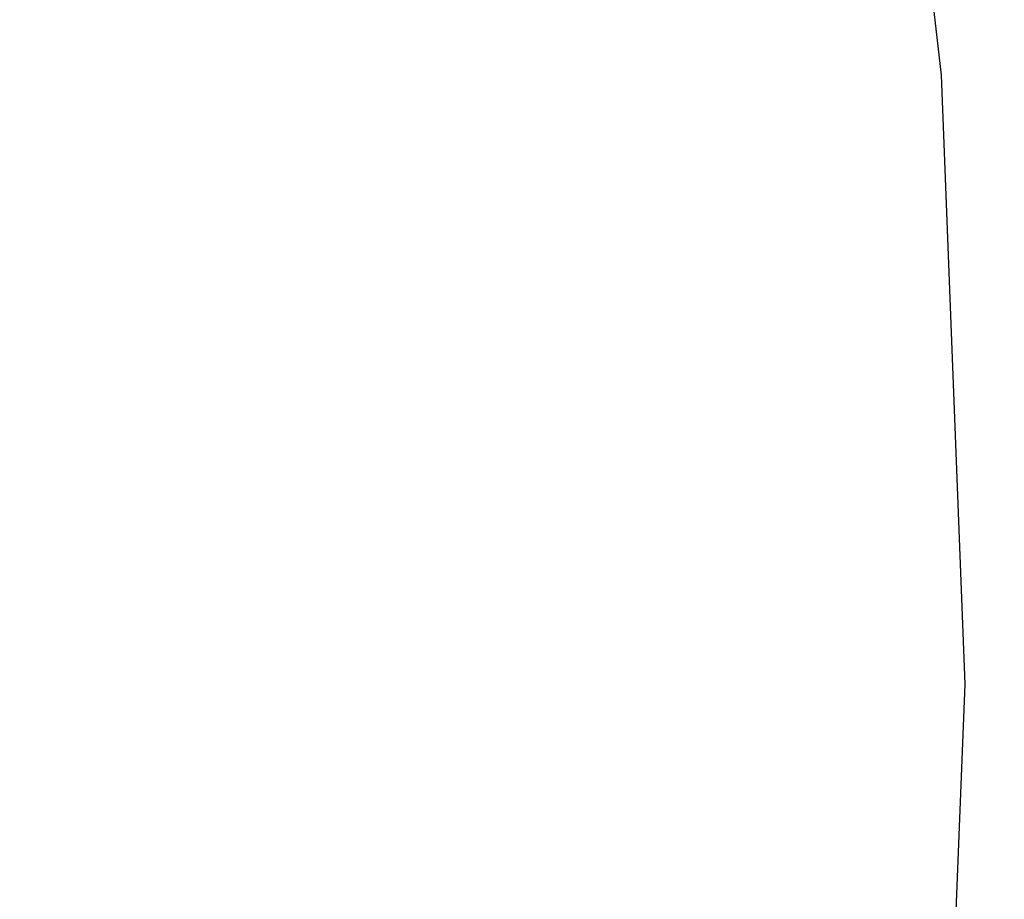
# Paper-space layout '_Trimétrica' of a CAD drawing. Header units: millimetres. Extents: x -779 to 107, y -976 to -84.
# Tile 127 of 197: x -337.03 to -330.6, y -592.16 to -586.42. Entities that reach past the tile are written whole.
import ezdxf

# ---------------------------------------------------------------- set-up
doc = ezdxf.new("R2010")
doc.units = ezdxf.units.MM

psp = doc.layouts.new('_Trimétrica')

# ---------------------------------------------------------------- linework, layer by layer
at = {"color": 7, "linetype": 'Continuous', "lineweight": 25, "flags": 128}
for points in [[(-330.8538, -590.7593), (-331.0095, -586.7801), (-331.4757, -582.7396), (-332.2497, -578.6615), (-333.3269, -574.5697), (-334.7009, -570.4884), (-336.3638, -566.4413), (-338.3058, -562.4524), (-340.5154, -558.5449), (-342.9798, -554.7418)], [(-365.982, -629.6151), (-362.2117, -629.1671), (-358.5687, -628.409), (-355.0745, -627.3453), (-351.7495, -625.9823), (-348.6134, -624.3279), (-345.6844, -622.392), (-342.9798, -620.1857), (-340.5154, -617.7222), (-338.3058, -615.0158), (-336.3638, -612.0824), (-334.7009, -608.9392), (-333.3269, -605.6047), (-332.2497, -602.0985), (-331.4757, -598.4411), (-331.0095, -594.654), (-330.8538, -590.7593)]]:
    psp.add_lwpolyline(points, dxfattribs=at)
at = {"color": 7, "linetype": 'Continuous', "lineweight": 25}
psp.add_arc((-359.2698, -581.4062), 39.1661, 315.62191, 1.64384, dxfattribs=at)
psp.add_open_spline([(-533.9483, -586.9124), (-533.2427, -588.2919), (-531.2097, -592.2662), (-527.6625, -598.7772), (-523.2347, -606.4098), (-518.5721, -613.9459), (-513.6849, -621.3773), (-508.578, -628.6946), (-503.2579, -635.8891), (-497.7314, -642.9519), (-492.0051, -649.8744), (-486.0861, -656.6481), (-479.9817, -663.2648), (-473.6994, -669.7164), (-467.2469, -675.9948), (-460.632, -682.0926), (-453.8628, -688.002), (-446.9476, -693.7159), (-439.8949, -699.2273), (-432.7131, -704.5292), (-425.411, -709.6151), (-417.9976, -714.4787), (-410.4818, -719.1138), (-402.8727, -723.5147), (-395.1797, -727.6758), (-387.4121, -731.5918), (-379.5795, -735.2577), (-371.6913, -738.6689), (-363.7573, -741.8207), (-355.7873, -744.7093), (-347.791, -747.3307), (-339.7784, -749.6814), (-331.7594, -751.7584), (-323.744, -753.5587), (-315.7423, -755.08), (-307.7642, -756.32), (-299.8199, -757.2771), (-291.9194, -757.9499), (-284.0729, -758.3373), (-276.2902, -758.4387), (-268.5813, -758.254), (-260.9563, -757.7834), (-253.4248, -757.0275), (-245.9967, -755.9873), (-238.6813, -754.6643), (-231.4882, -753.0604), (-224.4266, -751.1778), (-217.5053, -749.0193), (-210.7333, -746.5878), (-204.1187, -743.887), (-197.6704, -740.9199), (-191.3942, -737.6933), (-185.3057, -734.2015), (-179.8354, -730.7708), (-176.487, -728.3909), (-175.0306, -727.3558)], degree=3, knots=[0, 0, 0, 0, 0.010188, 0.029353, 0.048517, 0.06768, 0.086844, 0.106007, 0.12517, 0.144333, 0.163495, 0.182657, 0.20182, 0.220983, 0.240145, 0.259309, 0.278473, 0.297637, 0.316802, 0.335968, 0.355135, 0.374303, 0.393471, 0.412641, 0.431812, 0.450983, 0.470155, 0.489328, 0.5085, 0.527673, 0.546844, 0.566015, 0.585183, 0.604349, 0.623511, 0.642669, 0.661821, 0.680967, 0.700104, 0.719233, 0.738351, 0.757457, 0.77655, 0.795629, 0.814692, 0.833738, 0.852766, 0.871776, 0.890767, 0.909739, 0.928692, 0.947627, 0.966546, 0.985448, 1, 1, 1, 1], dxfattribs=at)

doc.saveas('drawing.dxf')
